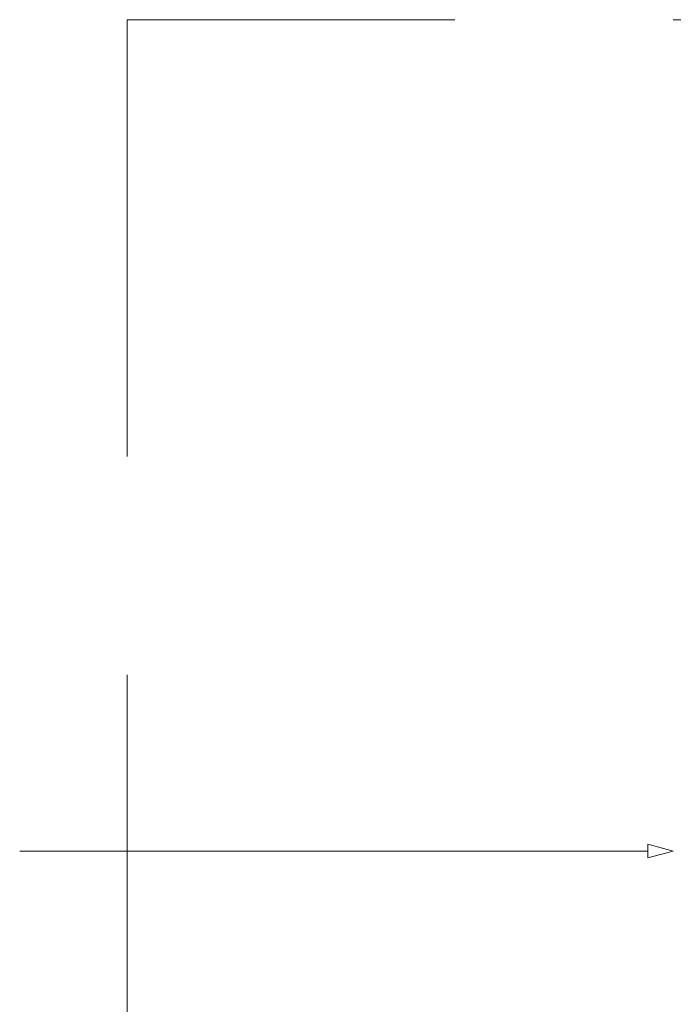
# Paper-space layout 'AD-02 DETAL MONTAŻU DRZWI' of a CAD drawing. Header units: millimetres. Extents: x 0 to 594, y 0 to 550.
# Tile 12 of 99: x 94 to 118, y 55 to 91. Entities that reach past the tile are written whole.
import ezdxf
from ezdxf.xclip import XClip

# ---------------------------------------------------------------- set-up
doc = ezdxf.new("R2010")
doc.units = ezdxf.units.MM
doc.header["$MEASUREMENT"] = 0
doc.header["$XCLIPFRAME"] = 0
doc.linetypes.add('przerywama detal', pattern=[120, 80, -40])
for name, color, linetype, lineweight, true_color in [('A_stolarka_Nr_pióra__10', 7, 'Continuous', 13, 0x4b4b4b), ('A_stolarka_Nr_pióra__170', 7, 'Continuous', 5, 0x1c1c1c), ('A_stolarka_Nr_pióra__7', 7, 'Continuous', 18, 0x171717)]:
    doc.layers.add(name, color=color, linetype=linetype, lineweight=lineweight, true_color=true_color)

# ---------------------------------------------------------------- blocks, each defined once
blk = doc.blocks.new('Rysunek_2_2', base_point=(-46914.584, -27095.2))
at = {"layer": 'A_stolarka_Nr_pióra__10', "color": 251, "linetype": 'przerywama detal', "lineweight": 13, "ltscale": 0.2, "true_color": 0x4b4b4b}
for p, q in [((157.585, 91.152), (97.585, 91.152)), ((97.585, 91.152), (97.585, 31.152))]:
    blk.add_line(p, q, dxfattribs=at)
at = {"layer": 'A_stolarka_Nr_pióra__170', "color": 250, "linetype": 'Continuous', "lineweight": 5, "ltscale": 0.2, "true_color": 0x1c1c1c}
for p, q in [((94.767, 60.686), (93.644, 60.686)), ((116.652, 60.686), (94.767, 60.686))]:
    blk.add_line(p, q, dxfattribs=at)
at = {"layer": 'A_stolarka_Nr_pióra__7', "color": 250, "linetype": 'Continuous', "lineweight": 18, "ltscale": 0.2, "true_color": 0x171717}
for p, q in [((116.652, 60.436), (116.652, 60.936)), ((117.585, 60.686), (116.652, 60.936)), ((117.585, 60.686), (116.652, 60.436))]:
    blk.add_line(p, q, dxfattribs=at)

psp = doc.layouts.new('AD-02 DETAL MONTAŻU DRZWI')

# ---------------------------------------------------------------- block references
at = {"color": 37, "linetype": 'Continuous', "lineweight": 5, "true_color": 0x656532}
ref = psp.add_blockref('Rysunek_2_2', (-46914.584, -27095.2), dxfattribs=at)
XClip(ref).set_block_clipping_path([(33.2101829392, 4.9001792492), (292.97782874, 254.0652997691)])

doc.saveas('drawing.dxf')
